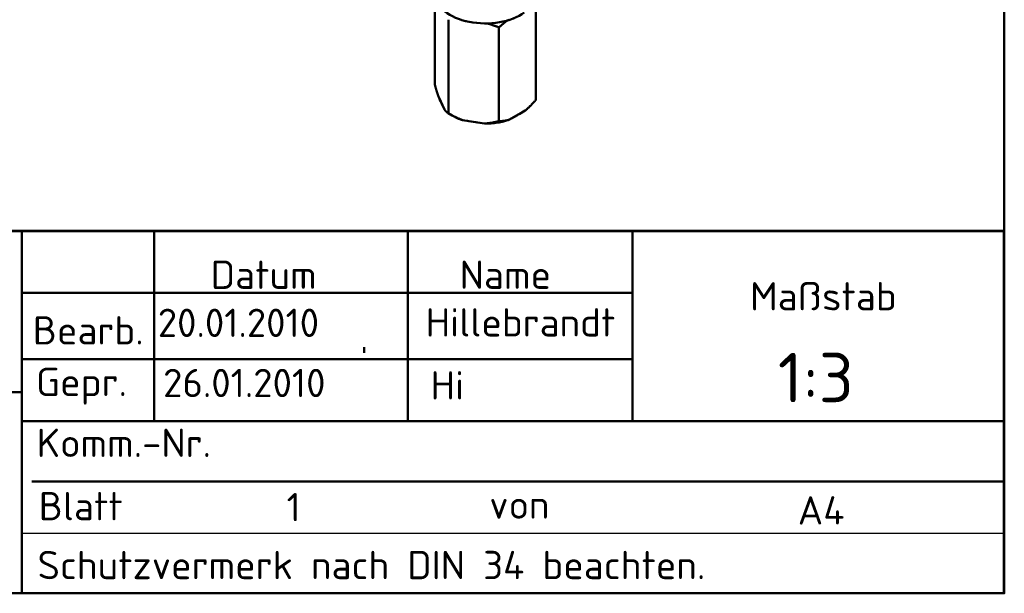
# Model space of a CAD drawing. Header units: millimetres. Extents: x 0 to 630, y 0 to 891.
# Tile 2 of 17: x 391 to 600, y 30 to 152. Entities that reach past the tile are written whole.
import ezdxf
from ezdxf.enums import TextEntityAlignment as Align

# ---------------------------------------------------------------- set-up
doc = ezdxf.new("R2010")
doc.units = ezdxf.units.MM
doc.header["$LTSCALE"] = 3
doc.linetypes.add('LONG_DASH_DOTTED', pattern=[0.3001, 0.2362, -0.0295, 0.0049, -0.0295])
for name, color, linetype, lineweight in [('Rahmen_0', 179, 'Continuous', 50), ('Sichtbare Kanten(DIN)', 7, 'Continuous', 50), ('Skizziergeometrie(DIN)', 179, 'Continuous', 50), ('Skizzierlinie(DIN)', 179, 'Continuous', 25), ('Symbole(DIN)', 179, 'Continuous', 25), ('Überlagerung [Formatvorlage Phantomlinien(DIN)]', 179, 'LONG_DASH_DOTTED', 50)]:
    doc.layers.add(name, color=color, linetype=linetype, lineweight=lineweight)
doc.styles.add('Aktuell-DIN', font='isocpeur.ttf')

# ---------------------------------------------------------------- blocks, each defined once
blk = doc.blocks.new('Ränder Default Border')
at = {"layer": 'Rahmen_0', "flags": 128}
blk.add_lwpolyline([(10, 10), (10, 287), (200, 287), (200, 10), (10, 10)], dxfattribs=at)
blk = doc.blocks.new('Schriftfelder DIN-UNI-Doku')
at = {"layer": 'Skizziergeometrie(DIN)'}
for p, q in [((290.023, 125.633), (100.023, 125.633)), ((100.023, 125.591), (290, 125.591)), ((220.649, 100), (220.649, 125.591)), ((229.977, 125.633), (229.977, 112.176)), ((247.908, 125.591), (247.908, 112.176)), ((263.777, 112.176), (263.777, 125.591)), ((290, 100), (290, 125.591)), ((220.649, 121.233), (263.777, 121.233)), ((244.807, 117), (244.807, 117.4)), ((220.649, 116.547), (263.777, 116.547)), ((146.8, 114.223), (220.649, 114.223)), ((220.649, 112.176), (290, 112.176)), ((221.358, 107.906), (290, 107.906)), ((100.023, 100), (290, 100))]:
    blk.add_line(p, q, dxfattribs=at)
at = {"layer": 'Skizzierlinie(DIN)', "linetype": 'Continuous'}
for p, q in [((229.977, 112.176), (229.977, 125.633)), ((220.649, 104.25), (263.007, 104.25)), ((263.007, 104.25), (290, 104.25))]:
    blk.add_line(p, q, dxfattribs=at)
at = {"layer": 'Symbole(DIN)', "color": 7, "char_height": 2, "style": 'Aktuell-DIN'}
for s, insert, width, attachment_point in [('\\fISOCPEUR|b0|i0;\\H2.0000;Datum', (237.722, 121.522), 14.80115, 8), ('\\fISOCPEUR|b0|i0;\\H2.0000;Name', (254.788, 121.521), 17.20115, 8), ('\\fISOCPEUR|b0|i0;\\H2.0000;Maßstab', (272.072, 122.002), 10.75566, 1), ('\\fISOCPEUR|b0|i0;\\H2.0000;Bearb.', (221.415, 117.591), 8.5626, 7), ('\\fISOCPEUR|b0|i0;\\H2.0000;Gepr.', (221.644, 113.341), 8.33344, 7), ('\\fISOCPEUR|b0|i0;\\H2.0000;Schutzvermerk nach DIN 34 beachten.', (221.751, 103), 59.33728, 1)]:
    blk.add_mtext(s, dxfattribs=dict(at, insert=insert, width=width, attachment_point=attachment_point))
at = {"layer": 'Symbole(DIN)', "color": 7, "char_height": 2, "attachment_point": 7, "style": 'Aktuell-DIN'}
for s, insert in [('\\fISOCPEUR|b0|i0;\\H2.0000;Komm.-Nr.', (221.688, 109.637)), ('\\fISOCPEUR|b0|i0;\\H2.0000;Blatt', (221.832, 105.166)), ('\\fISOCPEUR|b0|i0;\\H2.0000;von', (253.649, 105.272))]:
    blk.add_mtext(s, dxfattribs=dict(at, insert=insert))
at = {"layer": 'Symbole(DIN)', "color": 7, "style": 'Aktuell-DIN'}
for tag, p in [('BAUTEILNUMMER', (148.556, 118.225)), ('TITEL', (149.129, 107.392))]:
    blk.add_attdef(tag, text='', height=3.5, dxfattribs=at).set_placement(p, align=Align.MIDDLE_LEFT)
for tag, p in [('ERSTELLUNGSDATUM', (230.24, 117.522)), ('AUTOR', (249.155, 117.554)), ('KONTROLLDATUM', (230.614, 113.27)), ('KONTROLLIERT_VON', (249.503, 113.104))]:
    blk.add_attdef(tag, text='', height=2, dxfattribs=at).set_placement(p, align=Align.BOTTOM_LEFT)
blk.add_attdef('FirstViewScale', text='', height=3.5, dxfattribs=at).set_placement((276.708, 117.001), align=Align.TOP_CENTER)
for tag, p in [('Blattnummer', (240.476, 106.095)), ('Blattgröße', (277.087, 105.866))]:
    blk.add_attdef(tag, text='', height=2, dxfattribs=at).set_placement(p, align=Align.MIDDLE_CENTER)
blk.add_attdef('BTL_BE2', text='', height=2.5, dxfattribs=at).set_placement((148.765, 104.448), align=Align.TOP_LEFT)

msp = doc.modelspace()

# ---------------------------------------------------------------- linework, layer by layer
at = {"layer": 'Sichtbare Kanten(DIN)'}
for p, q in [((479.347, 137.959), (479.347, 157.825)), ((500.762, 134.654), (500.762, 153.59)), ((482.217, 131.793), (482.217, 151.659)), ((492.924, 130.14), (492.924, 150.007)), ((481.392, 132.583), (480.172, 135.206)), ((483.038, 131.316), (482.204, 131.8)), ((498.51, 132.376), (495.176, 130.456)), ((489.847, 129.634), (485.293, 130.337))]:
    msp.add_line(p, q, dxfattribs=at)
at = {"layer": 'Sichtbare Kanten(DIN)', "flags": 128}
for points in [[(492.924, 150.007), (492.814, 150.05), (492.705, 150.093), (492.597, 150.135), (492.49, 150.177), (492.383, 150.217), (492.277, 150.257), (492.172, 150.297), (492.068, 150.335), (491.964, 150.373), (491.861, 150.41), (491.759, 150.447), (491.657, 150.483), (491.556, 150.518), (491.455, 150.553), (491.356, 150.587), (491.256, 150.62), (491.157, 150.653), (491.059, 150.685), (490.962, 150.717), (490.864, 150.748), (490.768, 150.779), (490.671, 150.809), (490.576, 150.838), (490.48, 150.867)], [(494.651, 151.472), (494.584, 151.419), (494.516, 151.366), (494.448, 151.312), (494.379, 151.257), (494.311, 151.201), (494.241, 151.145), (494.172, 151.088), (494.102, 151.031), (494.032, 150.973), (493.961, 150.914), (493.89, 150.854), (493.819, 150.794), (493.747, 150.732), (493.674, 150.671), (493.602, 150.608), (493.528, 150.544), (493.455, 150.48), (493.38, 150.415), (493.306, 150.349), (493.23, 150.283), (493.155, 150.215), (493.078, 150.146), (493.001, 150.077), (492.924, 150.007)], [(479.347, 137.959), (479.384, 137.823), (479.42, 137.689), (479.457, 137.557), (479.492, 137.427), (479.528, 137.299), (479.563, 137.173), (479.599, 137.049), (479.634, 136.927), (479.668, 136.807), (479.703, 136.689), (479.737, 136.572), (479.772, 136.457), (479.806, 136.344), (479.84, 136.232), (479.873, 136.123), (479.907, 136.014), (479.94, 135.908), (479.974, 135.803), (480.007, 135.7), (480.04, 135.598), (480.073, 135.498), (480.106, 135.399), (480.139, 135.301), (480.172, 135.206)], [(498.51, 132.376), (498.599, 132.453), (498.689, 132.531), (498.779, 132.611), (498.87, 132.692), (498.96, 132.775), (499.051, 132.859), (499.142, 132.945), (499.234, 133.032), (499.326, 133.121), (499.418, 133.211), (499.511, 133.303), (499.604, 133.397), (499.697, 133.492), (499.791, 133.589), (499.886, 133.688), (499.981, 133.788), (500.076, 133.89), (500.172, 133.993), (500.269, 134.099), (500.366, 134.206), (500.464, 134.315), (500.563, 134.426), (500.662, 134.539), (500.762, 134.654)], [(481.392, 132.583), (481.425, 132.538), (481.458, 132.494), (481.491, 132.451), (481.524, 132.41), (481.557, 132.369), (481.59, 132.329), (481.624, 132.291), (481.657, 132.253), (481.691, 132.217), (481.724, 132.182), (481.758, 132.147), (481.792, 132.114), (481.827, 132.082), (481.861, 132.051), (481.896, 132.02), (481.93, 131.991), (481.965, 131.963), (482.001, 131.936), (482.036, 131.909), (482.072, 131.884), (482.107, 131.86), (482.144, 131.836), (482.18, 131.814), (482.217, 131.793)], [(482.217, 131.793), (482.353, 131.714), (482.489, 131.638), (482.624, 131.563), (482.757, 131.489), (482.89, 131.417), (483.022, 131.347), (483.154, 131.279), (483.284, 131.211), (483.414, 131.146), (483.543, 131.082), (483.672, 131.019), (483.799, 130.958), (483.926, 130.899), (484.053, 130.841), (484.179, 130.784), (484.305, 130.729), (484.43, 130.675), (484.554, 130.622), (484.678, 130.571), (484.802, 130.522), (484.925, 130.473), (485.048, 130.427), (485.171, 130.381), (485.293, 130.337)], [(489.847, 129.634), (489.969, 129.641), (490.092, 129.648), (490.215, 129.657), (490.338, 129.667), (490.462, 129.679), (490.586, 129.692), (490.711, 129.706), (490.836, 129.721), (490.961, 129.737), (491.087, 129.755), (491.214, 129.774), (491.341, 129.795), (491.469, 129.816), (491.597, 129.839), (491.726, 129.863), (491.856, 129.889), (491.987, 129.916), (492.118, 129.944), (492.25, 129.973), (492.383, 130.004), (492.517, 130.036), (492.652, 130.069), (492.787, 130.104), (492.924, 130.14)], [(492.924, 130.14), (493.024, 130.141), (493.123, 130.142), (493.222, 130.145), (493.32, 130.148), (493.417, 130.153), (493.514, 130.159), (493.61, 130.166), (493.706, 130.174), (493.801, 130.183), (493.895, 130.194), (493.989, 130.205), (494.083, 130.218), (494.176, 130.231), (494.268, 130.246), (494.361, 130.262), (494.452, 130.279), (494.544, 130.297), (494.635, 130.316), (494.726, 130.337), (494.817, 130.358), (494.907, 130.381), (494.997, 130.405), (495.087, 130.43), (495.176, 130.456)]]:
    msp.add_lwpolyline(points, dxfattribs=at)
at = {"layer": 'Sichtbare Kanten(DIN)'}
for centre, major_axis, start_param, end_param in [((490.055, 156.909), (-10.5, 0), 0, 2.4758583), ((490.055, 135.325), (-9.885, 0), 0.7815456, 1.0682332), ((490.055, 135.325), (-9.885, 0), 1.5497607, 2.1154307)]:
    msp.add_ellipse(centre, major_axis=major_axis, ratio=0.5758617, start_param=start_param, end_param=end_param, dxfattribs=at)
at = {"layer": 'Überlagerung [Formatvorlage Phantomlinien(DIN)]', "ltscale": 10.626279}
for p, q in [((479.347, 137.959), (479.347, 157.825)), ((482.217, 131.793), (482.217, 151.659)), ((492.924, 130.14), (492.924, 150.007))]:
    msp.add_line(p, q, dxfattribs=at)
at = {"layer": 'Überlagerung [Formatvorlage Phantomlinien(DIN)]', "ltscale": 10.128358}
msp.add_line((500.762, 134.654), (500.762, 153.59), dxfattribs=at)
at = {"layer": 'Überlagerung [Formatvorlage Phantomlinien(DIN)]', "ltscale": 2.061377}
for p, q in [((481.392, 132.583), (480.172, 135.206)), ((498.51, 132.376), (495.176, 130.456)), ((489.847, 129.634), (485.293, 130.337))]:
    msp.add_line(p, q, dxfattribs=at)
at = {"layer": 'Überlagerung [Formatvorlage Phantomlinien(DIN)]', "ltscale": 0.726858}
msp.add_line((483.038, 131.316), (482.204, 131.8), dxfattribs=at)
at = {"layer": 'Überlagerung [Formatvorlage Phantomlinien(DIN)]', "ltscale": 1.136603, "flags": 128}
msp.add_lwpolyline([(492.924, 150.007), (492.814, 150.05), (492.705, 150.093), (492.597, 150.135), (492.49, 150.177), (492.383, 150.217), (492.277, 150.257), (492.172, 150.297), (492.068, 150.335), (491.964, 150.373), (491.861, 150.41), (491.759, 150.447), (491.657, 150.483), (491.556, 150.518), (491.455, 150.553), (491.356, 150.587), (491.256, 150.62), (491.157, 150.653), (491.059, 150.685), (490.962, 150.717), (490.864, 150.748), (490.768, 150.779), (490.671, 150.809), (490.576, 150.838), (490.48, 150.867)], dxfattribs=at)
at = {"layer": 'Überlagerung [Formatvorlage Phantomlinien(DIN)]', "ltscale": 1.097919, "flags": 128}
msp.add_lwpolyline([(494.651, 151.472), (494.584, 151.419), (494.516, 151.366), (494.448, 151.312), (494.379, 151.257), (494.311, 151.201), (494.241, 151.145), (494.172, 151.088), (494.102, 151.031), (494.032, 150.973), (493.961, 150.914), (493.89, 150.854), (493.819, 150.794), (493.747, 150.732), (493.674, 150.671), (493.602, 150.608), (493.528, 150.544), (493.455, 150.48), (493.38, 150.415), (493.306, 150.349), (493.23, 150.283), (493.155, 150.215), (493.078, 150.146), (493.001, 150.077), (492.924, 150.007)], dxfattribs=at)
at = {"layer": 'Überlagerung [Formatvorlage Phantomlinien(DIN)]', "ltscale": 1.491755, "flags": 128}
for points in [[(479.347, 137.959), (479.384, 137.823), (479.42, 137.689), (479.457, 137.557), (479.492, 137.427), (479.528, 137.299), (479.563, 137.173), (479.599, 137.049), (479.634, 136.927), (479.668, 136.807), (479.703, 136.689), (479.737, 136.572), (479.772, 136.457), (479.806, 136.344), (479.84, 136.232), (479.873, 136.123), (479.907, 136.014), (479.94, 135.908), (479.974, 135.803), (480.007, 135.7), (480.04, 135.598), (480.073, 135.498), (480.106, 135.399), (480.139, 135.301), (480.172, 135.206)], [(498.51, 132.376), (498.599, 132.453), (498.689, 132.531), (498.779, 132.611), (498.87, 132.692), (498.96, 132.775), (499.051, 132.859), (499.142, 132.945), (499.234, 133.032), (499.326, 133.121), (499.418, 133.211), (499.511, 133.303), (499.604, 133.397), (499.697, 133.492), (499.791, 133.589), (499.886, 133.688), (499.981, 133.788), (500.076, 133.89), (500.172, 133.993), (500.269, 134.099), (500.366, 134.206), (500.464, 134.315), (500.563, 134.426), (500.662, 134.539), (500.762, 134.654)], [(481.392, 132.583), (481.425, 132.538), (481.458, 132.494), (481.491, 132.451), (481.524, 132.41), (481.557, 132.369), (481.59, 132.329), (481.624, 132.291), (481.657, 132.253), (481.691, 132.217), (481.724, 132.182), (481.758, 132.147), (481.792, 132.114), (481.827, 132.082), (481.861, 132.051), (481.896, 132.02), (481.93, 131.991), (481.965, 131.963), (482.001, 131.936), (482.036, 131.909), (482.072, 131.884), (482.107, 131.86), (482.144, 131.836), (482.18, 131.814), (482.217, 131.793)], [(482.217, 131.793), (482.353, 131.714), (482.489, 131.638), (482.624, 131.563), (482.757, 131.489), (482.89, 131.417), (483.022, 131.347), (483.154, 131.279), (483.284, 131.211), (483.414, 131.146), (483.543, 131.082), (483.672, 131.019), (483.799, 130.958), (483.926, 130.899), (484.053, 130.841), (484.179, 130.784), (484.305, 130.729), (484.43, 130.675), (484.554, 130.622), (484.678, 130.571), (484.802, 130.522), (484.925, 130.473), (485.048, 130.427), (485.171, 130.381), (485.293, 130.337)], [(489.847, 129.634), (489.969, 129.641), (490.092, 129.648), (490.215, 129.657), (490.338, 129.667), (490.462, 129.679), (490.586, 129.692), (490.711, 129.706), (490.836, 129.721), (490.961, 129.737), (491.087, 129.755), (491.214, 129.774), (491.341, 129.795), (491.469, 129.816), (491.597, 129.839), (491.726, 129.863), (491.856, 129.889), (491.987, 129.916), (492.118, 129.944), (492.25, 129.973), (492.383, 130.004), (492.517, 130.036), (492.652, 130.069), (492.787, 130.104), (492.924, 130.14)], [(492.924, 130.14), (493.024, 130.141), (493.123, 130.142), (493.222, 130.145), (493.32, 130.148), (493.417, 130.153), (493.514, 130.159), (493.61, 130.166), (493.706, 130.174), (493.801, 130.183), (493.895, 130.194), (493.989, 130.205), (494.083, 130.218), (494.176, 130.231), (494.268, 130.246), (494.361, 130.262), (494.452, 130.279), (494.544, 130.297), (494.635, 130.316), (494.726, 130.337), (494.817, 130.358), (494.907, 130.381), (494.997, 130.405), (495.087, 130.43), (495.176, 130.456)]]:
    msp.add_lwpolyline(points, dxfattribs=at)
at = {"layer": 'Überlagerung [Formatvorlage Phantomlinien(DIN)]', "ltscale": 11.368163}
msp.add_ellipse((490.055, 156.909), major_axis=(-10.5, 0), ratio=0.5758617, start_param=0, end_param=2.4758583, dxfattribs=at)
at = {"layer": 'Überlagerung [Formatvorlage Phantomlinien(DIN)]', "ltscale": 1.239182}
msp.add_ellipse((490.055, 135.325), major_axis=(-9.885, 0), ratio=0.5758617, start_param=0.7815456, end_param=1.0682332, dxfattribs=at)
at = {"layer": 'Überlagerung [Formatvorlage Phantomlinien(DIN)]', "ltscale": 2.445156}
msp.add_ellipse((490.055, 135.325), major_axis=(-9.885, 0), ratio=0.5758617, start_param=1.5497607, end_param=2.1154307, dxfattribs=at)

# ---------------------------------------------------------------- block references
at = {"xscale": 3, "yscale": 3, "zscale": 3}
msp.add_blockref('Ränder Default Border', (0, 0), dxfattribs=at)
ref = msp.add_blockref('Schriftfelder DIN-UNI-Doku', (-270.068, -270), dxfattribs=dict(xscale=3, yscale=3, zscale=3))
ref.add_attrib('ERSTELLUNGSDATUM', '20.01.2010', dxfattribs={"layer": 'Symbole(DIN)', "color": 7, "height": 6, "style": 'Aktuell-DIN'}).set_placement((420.651, 82.566), align=Align.BOTTOM_LEFT)
ref.add_attrib('AUTOR', 'Hillebrandt', dxfattribs={"layer": 'Symbole(DIN)', "color": 7, "height": 6, "style": 'Aktuell-DIN'}).set_placement((477.397, 82.662), align=Align.BOTTOM_LEFT)
ref.add_attrib('KONTROLLIERT_VON', 'Hi', dxfattribs={"layer": 'Symbole(DIN)', "color": 7, "height": 6, "style": 'Aktuell-DIN'}).set_placement((478.439, 69.312), align=Align.BOTTOM_LEFT)
ref.add_attrib('KONTROLLDATUM', '26.01.2010', dxfattribs={"layer": 'Symbole(DIN)', "color": 7, "height": 6, "style": 'Aktuell-DIN'}).set_placement((421.775, 69.81), align=Align.BOTTOM_LEFT)
ref.add_attrib('Blattnummer', '1 ', dxfattribs={"layer": 'Symbole(DIN)', "color": 7, "height": 6, "style": 'Aktuell-DIN'}).set_placement((451.36, 48.284), align=Align.MIDDLE_CENTER)
ref.add_attrib('Blattgröße', 'A4', dxfattribs={"layer": 'Symbole(DIN)', "color": 7, "height": 6, "style": 'Aktuell-DIN'}).set_placement((561.193, 47.597), align=Align.MIDDLE_CENTER)
ref.add_attrib('FirstViewScale', '1:3', dxfattribs={"layer": 'Symbole(DIN)', "color": 7, "height": 10.5, "style": 'Aktuell-DIN'}).set_placement((560.055, 81.004), align=Align.TOP_CENTER)

doc.saveas('drawing.dxf')
